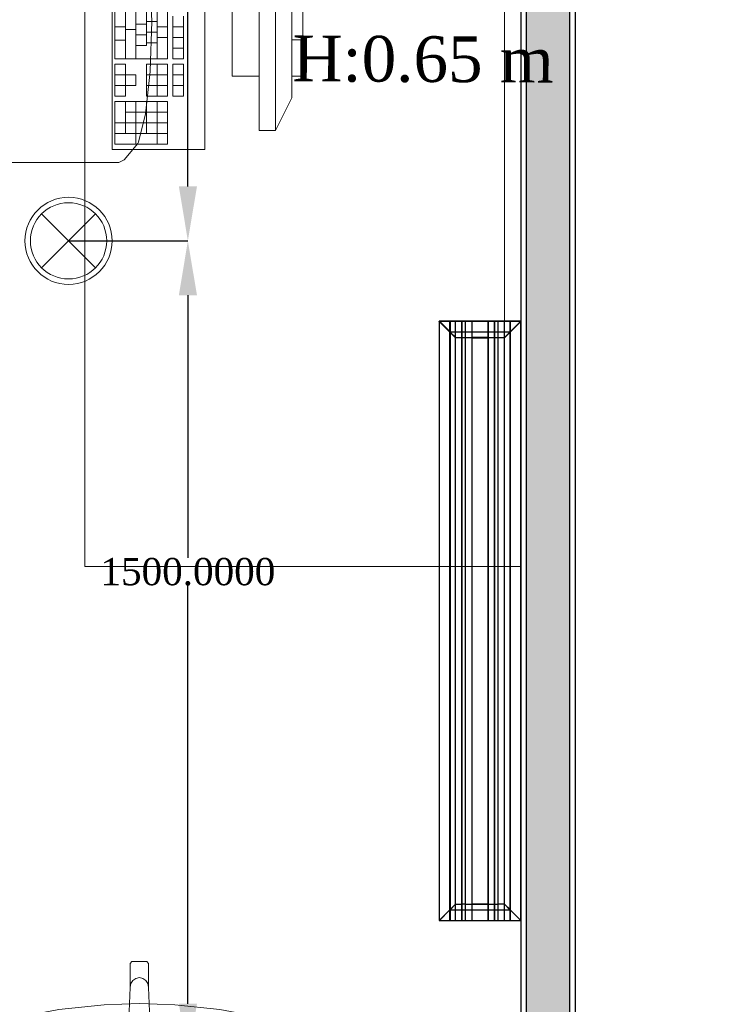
# Model space of a CAD drawing. Header units: millimetres. Extents: x 0 to 88385, y 0 to 41127.
# Tile 36 of 244: x 51132 to 52429, y 16987 to 18794. Entities that reach past the tile are written whole.
import ezdxf
from ezdxf import colors
from ezdxf.entities.mleader import LeaderData, LeaderLine
from ezdxf.math import Vec2, Vec3

# ---------------------------------------------------------------- set-up
doc = ezdxf.new("R2010")
doc.units = ezdxf.units.MM
doc.header["$MEASUREMENT"] = 0
for name, color, linetype in [('- განათება', 7, 'Continuous'), ('- მექანიკური ნაწილი', 7, 'Continuous'), ('- საშტეფცელო როზეტები', 7, 'Continuous'), ('Edges', 7, 'Continuous'), ('New_Structural - Bearing', 7, 'Continuous')]:
    doc.layers.add(name, color=color, linetype=linetype)
doc.layers.add('New_Interior - Furniture _Pen_No__1', color=7, linetype='Continuous', lineweight=13)
for name, color, linetype, lineweight, true_color in [('New_Interior - Lamp_Pen_No__77', 7, 'Continuous', 20, 0xffeb28), ('New_Structural - Bearing_Pen_No__5', 7, 'Continuous', 25, 0x40a5ff), ('New_Structural - Bearing_Pen_No__57', 7, 'Continuous', 25, 0xdcd214)]:
    doc.layers.add(name, color=color, linetype=linetype, lineweight=lineweight, true_color=true_color)
doc.styles.get("Standard").update_dxf_attribs({"font": 'sylfaen.ttf'})
doc.dimstyles.get("Standard").update_dxf_attribs({"dimtxt": 0.18, "dimasz": 0.18, "dimexe": 0.18, "dimexo": 0.0625, "dimgap": 0.09, "dimtad": 0, "dimtih": 1, "dimtoh": 1, "dimdec": 4, "dimzin": 0, "dimdsep": 46, "dimtxsty": 'Standard', "dimcen": 0.09, "dimadec": 0, "dimazin": 0, "dimtfac": 1, "dimtdec": 4, "dimtofl": 0, "dimtmove": 0, "dimatfit": 3, "dimfxl": 1, "dimtolj": 1, "dimtzin": 0, "dimarcsym": 0})

# ---------------------------------------------------------------- blocks, each defined once
blk = doc.blocks.new('Wall_59', base_point=(-32088.6, 20888))
at = {"layer": 'New_Structural - Bearing_Pen_No__57', "linetype": 'Continuous', "lineweight": 25, "true_color": 0xdcd214}
blk.add_hatch(color=52, dxfattribs=at).paths.add_polyline_path([(-32098.6, 12953.1), (-32098.6, 20788), (-32178.6, 20788), (-32178.6, 12953.1)])
at = {"layer": 'New_Structural - Bearing_Pen_No__5', "color": 161, "linetype": 'Continuous', "lineweight": 25, "true_color": 0x40a5ff}
for p, q in [((-32178.6, 20788), (-32178.6, 12953.1)), ((-32098.6, 12953.1), (-32098.6, 20788))]:
    blk.add_line(p, q, dxfattribs=at)
at = {"layer": 'New_Structural - Bearing_Pen_No__5', "color": 161, "linetype": 'Continuous', "lineweight": 25, "true_color": 0x40a5ff, "flags": 128}
for points in [[(-32188.6, 20788), (-32188.6, 12953.1)], [(-32088.6, 12953.1), (-32088.6, 20788)]]:
    blk.add_lwpolyline(points, dxfattribs=at)
blk = doc.blocks.new('Office Workstation Solo 27_4')
at = {"layer": 'New_Interior - Furniture _Pen_No__1', "color": 7, "linetype": 'Continuous', "lineweight": 13}
for p, q in [((-600, -400), (-800, -400)), ((-800, -400), (-800, -420)), ((-733.3, -420), (-733.3, -400)), ((-666.7, -420), (-666.7, -400)), ((-600, -420), (-600, -400)), ((-900, -450), (-840, -420)), ((-840, -420), (-560, -420)), ((-800, -420), (-600, -420)), ((-500, -450), (-560, -420)), ((-500, -450), (-900, -450)), ((-900, -450), (-900, -480)), ((-500, -480), (-500, -450)), ((-900, -480), (-500, -480)), ((-600, -480), (-800, -480)), ((-800, -480), (-800, -530)), ((-600, -530), (-600, -480)), ((-800, -530), (-600, -530)), ((-905.6, -619.1), (-925.2, -619.1)), ((-925.2, -619.1), (-925.2, -638.5)), ((-905.6, -638.5), (-905.6, -619.1)), ((-807.7, -619.1), (-886, -619.1)), ((-886, -619.1), (-886, -638.5)), ((-866.5, -638.5), (-866.5, -619.1)), ((-846.9, -638.5), (-846.9, -619.1)), ((-827.3, -638.5), (-827.3, -619.1)), ((-807.7, -638.5), (-807.7, -619.1)), ((-719.6, -619.1), (-797.9, -619.1)), ((-797.9, -619.1), (-797.9, -638.5)), ((-778.3, -638.5), (-778.3, -619.1)), ((-758.8, -638.5), (-758.8, -619.1)), ((-739.2, -638.5), (-739.2, -619.1)), ((-719.6, -638.5), (-719.6, -619.1)), ((-631.5, -619.1), (-709.8, -619.1)), ((-709.8, -619.1), (-709.8, -638.5)), ((-690.2, -638.5), (-690.2, -619.1)), ((-670.6, -638.5), (-670.6, -619.1)), ((-651, -638.5), (-651, -619.1)), ((-631.5, -638.5), (-631.5, -619.1)), ((-562.9, -619.1), (-621.7, -619.1)), ((-621.7, -619.1), (-621.7, -638.5)), ((-602.1, -638.5), (-602.1, -619.1)), ((-582.5, -638.5), (-582.5, -619.1)), ((-562.9, -638.5), (-562.9, -619.1)), ((-925.2, -638.5), (-905.6, -638.5)), ((-631.5, -648.2), (-925.2, -648.2)), ((-925.2, -648.2), (-925.2, -745.2)), ((-905.6, -667.6), (-905.6, -648.2)), ((-886, -638.5), (-807.7, -638.5)), ((-886, -667.6), (-886, -648.2)), ((-866.5, -667.6), (-866.5, -648.2)), ((-846.9, -667.6), (-846.9, -648.2)), ((-827.3, -667.6), (-827.3, -648.2)), ((-807.7, -667.6), (-807.7, -648.2)), ((-797.9, -638.5), (-719.6, -638.5)), ((-788.1, -667.6), (-788.1, -648.2)), ((-768.5, -667.6), (-768.5, -648.2)), ((-749, -667.6), (-749, -648.2)), ((-729.4, -667.6), (-729.4, -648.2)), ((-709.8, -638.5), (-631.5, -638.5)), ((-709.8, -667.6), (-709.8, -648.2)), ((-690.2, -667.6), (-690.2, -648.2)), ((-670.6, -667.6), (-670.6, -648.2)), ((-631.5, -745.2), (-631.5, -648.2)), ((-621.7, -638.5), (-562.9, -638.5)), ((-562.9, -648.2), (-621.7, -648.2)), ((-621.7, -648.2), (-621.7, -687)), ((-602.1, -687), (-602.1, -648.2)), ((-582.5, -687), (-582.5, -648.2)), ((-562.9, -687), (-562.9, -648.2)), ((-474.8, -648.2), (-553.1, -648.2)), ((-553.1, -648.2), (-553.1, -745.2)), ((-533.5, -725.8), (-533.5, -648.2)), ((-514, -745.2), (-514, -648.2)), ((-494.4, -745.2), (-494.4, -648.2)), ((-474.8, -745.2), (-474.8, -648.2)), ((-925.2, -667.6), (-631.5, -667.6)), ((-895.8, -687), (-895.8, -667.6)), ((-876.3, -687), (-876.3, -667.6)), ((-856.7, -687), (-856.7, -667.6)), ((-837.1, -687), (-837.1, -667.6)), ((-817.5, -687), (-817.5, -667.6)), ((-797.9, -687), (-797.9, -667.6)), ((-778.3, -687), (-778.3, -667.6)), ((-758.8, -687), (-758.8, -667.6)), ((-739.2, -687), (-739.2, -667.6)), ((-719.6, -687), (-719.6, -667.6)), ((-700, -687), (-700, -667.6)), ((-680.4, -687), (-680.4, -667.6)), ((-660.8, -687), (-660.8, -667.6)), ((-621.7, -667.6), (-562.9, -667.6)), ((-553.1, -667.6), (-474.8, -667.6)), ((-791.6, -680.4), (-869.2, -688.9)), ((-790.4, -680.3), (-791.6, -680.4)), ((-700, -677.3), (-790.4, -680.3)), ((-700, -677.3), (-609.6, -680.3)), ((-609.6, -680.3), (-608.4, -680.4)), ((-608.4, -680.4), (-530.8, -688.9)), ((-923.5, -702.6), (-953.7, -727.7)), ((-925.2, -687), (-655.9, -687)), ((-921.1, -701.6), (-923.5, -702.6)), ((-869.2, -688.9), (-921.1, -701.6)), ((-890.9, -706.4), (-890.9, -687)), ((-871.4, -706.4), (-871.4, -687)), ((-851.8, -706.4), (-851.8, -687)), ((-832.2, -706.4), (-832.2, -687)), ((-812.6, -706.4), (-812.6, -687)), ((-793, -706.4), (-793, -687)), ((-773.4, -706.4), (-773.4, -687)), ((-753.9, -706.4), (-753.9, -687)), ((-734.3, -706.4), (-734.3, -687)), ((-714.7, -706.4), (-714.7, -687)), ((-695.1, -706.4), (-695.1, -687)), ((-675.5, -706.4), (-675.5, -687)), ((-655.9, -706.4), (-655.9, -687)), ((-621.7, -687), (-562.9, -687)), ((-553.1, -687), (-494.4, -687)), ((-530.8, -688.9), (-478.9, -701.6)), ((-478.9, -701.6), (-476.5, -702.6)), ((-476.5, -702.6), (-446.3, -727.7)), ((-925.2, -706.4), (-631.5, -706.4)), ((-900.7, -725.8), (-900.7, -706.4)), ((-881.1, -725.8), (-881.1, -706.4)), ((-861.6, -725.8), (-861.6, -706.4)), ((-842, -725.8), (-842, -706.4)), ((-822.4, -725.8), (-822.4, -706.4)), ((-802.8, -725.8), (-802.8, -706.4)), ((-783.2, -725.8), (-783.2, -706.4)), ((-763.6, -725.8), (-763.6, -706.4)), ((-744.1, -725.8), (-744.1, -706.4)), ((-724.5, -725.8), (-724.5, -706.4)), ((-704.9, -725.8), (-704.9, -706.4)), ((-685.3, -725.8), (-685.3, -706.4)), ((-582.5, -706.4), (-602.1, -706.4)), ((-602.1, -706.4), (-602.1, -725.8)), ((-582.5, -725.8), (-582.5, -706.4)), ((-553.1, -706.4), (-474.8, -706.4)), ((-953.7, -727.7), (-958.9, -737.9)), ((-958.9, -737.9), (-958.9, -774.7)), ((-925.2, -725.8), (-631.5, -725.8)), ((-890.9, -745.2), (-890.9, -725.8)), ((-868.9, -745.2), (-868.9, -725.8)), ((-846.9, -745.2), (-846.9, -725.8)), ((-739.2, -745.2), (-739.2, -725.8)), ((-714.7, -745.2), (-714.7, -725.8)), ((-690.2, -745.2), (-690.2, -725.8)), ((-665.7, -745.2), (-665.7, -725.8)), ((-602.1, -725.8), (-621.7, -725.8)), ((-621.7, -725.8), (-621.7, -745.2)), ((-602.1, -745.2), (-602.1, -725.8)), ((-602.1, -725.8), (-582.5, -725.8)), ((-562.9, -725.8), (-582.5, -725.8)), ((-582.5, -745.2), (-582.5, -725.8)), ((-562.9, -745.2), (-562.9, -725.8)), ((-553.1, -725.8), (-494.4, -725.8)), ((-446.3, -727.7), (-441.1, -737.9)), ((-441.1, -737.9), (-441.1, -774.7)), ((-925.2, -745.2), (-631.5, -745.2)), ((-621.7, -745.2), (-562.9, -745.2)), ((-553.1, -745.2), (-474.8, -745.2)), ((-958.9, -774.7), (-958.9, -817.5)), ((-441.1, -774.7), (-441.1, -817.5)), ((-958.9, -817.5), (-958.9, -1065.6)), ((-441.1, -817.5), (-441.1, -1065.6)), ((-958.9, -1065.6), (-1007.8, -1084.2)), ((-958.9, -1106.3), (-958.9, -1065.6)), ((-441.1, -1106.3), (-441.1, -1065.6)), ((-441.1, -1065.6), (-392.2, -1084.2)), ((-1047.8, -1097.8), (-1050, -1102.2)), ((-1050, -1102.2), (-1041.6, -1129.2)), ((-1007.8, -1084.2), (-1047.8, -1097.8)), ((-1017.7, -1093.1), (-1019.6, -1099.7)), ((-1019.6, -1099.7), (-1018.8, -1106.6)), ((-1013.6, -1087.6), (-1017.7, -1093.1)), ((-1007.8, -1084.2), (-1013.6, -1087.6)), ((-392.2, -1084.2), (-386.4, -1087.6)), ((-392.2, -1084.2), (-352.2, -1097.8)), ((-386.4, -1087.6), (-382.3, -1093.1)), ((-382.3, -1093.1), (-380.4, -1099.7)), ((-380.4, -1099.7), (-381.2, -1106.6)), ((-350, -1102.2), (-358.4, -1129.2)), ((-352.2, -1097.8), (-350, -1102.2)), ((-1037.3, -1131.5), (-997.3, -1118)), ((-1018.8, -1106.6), (-1015.5, -1112.6)), ((-1015.5, -1112.6), (-1010.3, -1116.9)), ((-1010.3, -1116.9), (-1003.9, -1118.8)), ((-1003.9, -1118.8), (-997.3, -1118)), ((-997.3, -1118), (-958.7, -1106.5)), ((-958.9, -1106.3), (-958.7, -1106.5)), ((-958.7, -1106.5), (-939.2, -1139.6)), ((-441.3, -1106.5), (-460.8, -1139.6)), ((-441.1, -1106.3), (-441.3, -1106.5)), ((-402.7, -1118), (-441.3, -1106.5)), ((-396.1, -1118.8), (-402.7, -1118)), ((-362.7, -1131.5), (-402.7, -1118)), ((-389.7, -1116.9), (-396.1, -1118.8)), ((-384.5, -1112.6), (-389.7, -1116.9)), ((-381.2, -1106.6), (-384.5, -1112.6)), ((-1041.6, -1129.2), (-1037.3, -1131.5)), ((-358.4, -1129.2), (-362.7, -1131.5)), ((-939.2, -1139.6), (-883, -1167.8)), ((-460.8, -1139.6), (-517, -1167.8)), ((-883, -1167.8), (-799.1, -1186.6)), ((-517, -1167.8), (-600.9, -1186.6)), ((-942.4, -1179.4), (-950, -1193.1)), ((-922.9, -1175.7), (-942.4, -1179.4)), ((-890.3, -1178.8), (-922.9, -1175.7)), ((-839.1, -1185.7), (-890.3, -1178.8)), ((-781.6, -1191.3), (-839.1, -1185.7)), ((-799.1, -1186.6), (-756.8, -1189.4)), ((-700, -1194), (-781.6, -1191.3)), ((-756.8, -1189.4), (-700, -1193.2)), ((-756.8, -1189.4), (-756.8, -1235.4)), ((-643.2, -1189.4), (-700, -1193.2)), ((-700, -1194), (-618.4, -1191.3)), ((-600.9, -1186.6), (-643.2, -1189.4)), ((-643.2, -1189.4), (-643.2, -1235.4)), ((-618.4, -1191.3), (-560.9, -1185.7)), ((-560.9, -1185.7), (-509.7, -1178.8)), ((-509.7, -1178.8), (-477.1, -1175.7)), ((-477.1, -1175.7), (-457.6, -1179.4)), ((-457.6, -1179.4), (-450, -1193.1)), ((-950, -1193.1), (-946.2, -1235.9)), ((-450, -1193.1), (-453.8, -1235.9)), ((-942.8, -1223.4), (-947, -1220.2)), ((-935.7, -1229.5), (-942.8, -1223.4)), ((-464.3, -1229.5), (-457.2, -1223.4)), ((-457.2, -1223.4), (-453, -1220.2)), ((-946.2, -1235.9), (-934.3, -1251.5)), ((-925.5, -1236.8), (-935.7, -1229.5)), ((-912.3, -1248.7), (-925.5, -1236.8)), ((-756.8, -1235.4), (-756.8, -1270.9)), ((-643.2, -1235.4), (-643.2, -1270.9)), ((-487.7, -1248.7), (-474.5, -1236.8)), ((-474.5, -1236.8), (-464.3, -1229.5)), ((-453.8, -1235.9), (-465.7, -1251.5)), ((-934.3, -1251.5), (-899.3, -1275.3)), ((-897.4, -1257.8), (-912.3, -1248.7)), ((-874.4, -1265.3), (-897.4, -1257.8)), ((-525.6, -1265.3), (-502.6, -1257.8)), ((-502.6, -1257.8), (-487.7, -1248.7)), ((-465.7, -1251.5), (-500.7, -1275.3)), ((-899.3, -1275.3), (-876.8, -1283.9)), ((-845.1, -1271.1), (-874.4, -1265.3)), ((-811.3, -1275.5), (-845.1, -1271.1)), ((-774.6, -1278.5), (-811.3, -1275.5)), ((-736.9, -1280.3), (-774.6, -1278.5)), ((-756.8, -1270.9), (-719.1, -1270.9)), ((-700, -1280.8), (-736.9, -1280.3)), ((-719.1, -1270.9), (-700, -1270.9)), ((-719.1, -1270.9), (-717, -1330)), ((-680.9, -1270.9), (-700, -1270.9)), ((-700, -1280.8), (-663.1, -1280.3)), ((-680.9, -1270.9), (-683, -1330)), ((-643.2, -1270.9), (-680.9, -1270.9)), ((-663.1, -1280.3), (-625.4, -1278.5)), ((-625.4, -1278.5), (-588.7, -1275.5)), ((-588.7, -1275.5), (-554.9, -1271.1)), ((-554.9, -1271.1), (-525.6, -1265.3)), ((-500.7, -1275.3), (-523.2, -1283.9)), ((-876.8, -1283.9), (-847.6, -1289.6)), ((-847.6, -1289.6), (-764.9, -1297.9)), ((-764.9, -1297.9), (-700, -1300.5)), ((-635.1, -1297.9), (-700, -1300.5)), ((-552.4, -1289.6), (-635.1, -1297.9)), ((-523.2, -1283.9), (-552.4, -1289.6)), ((-717, -1330), (-715.7, -1336.8)), ((-717, -1330), (-717, -1373.8)), ((-715.7, -1336.8), (-712.1, -1342.6)), ((-684.3, -1336.8), (-687.9, -1342.6)), ((-683, -1330), (-684.3, -1336.8)), ((-683, -1330), (-683, -1373.8)), ((-712.1, -1342.6), (-706.5, -1346.4)), ((-706.5, -1346.4), (-700, -1347.8)), ((-693.5, -1346.4), (-700, -1347.8)), ((-687.9, -1342.6), (-693.5, -1346.4)), ((-717, -1373.8), (-713.6, -1377.3)), ((-713.6, -1377.3), (-700, -1377.3)), ((-686.4, -1377.3), (-700, -1377.3)), ((-683, -1373.8), (-686.4, -1377.3))]:
    blk.add_line(p, q, dxfattribs=at)
at = {"layer": 'New_Interior - Furniture _Pen_No__1', "color": 7, "linetype": 'Continuous', "lineweight": 13, "flags": 128}
for points in [[(0, 0), (-1400, 0), (-1400, -800), (0, -800)], [(-1400, 0), (-1400, -30), (0, -30), (0, 0)], [(-935, -580), (-935, -750), (-465, -750), (-465, -580)]]:
    blk.add_lwpolyline(points, close=True, dxfattribs=at)
blk = doc.blocks.new('Office Workstation Solo 27_5')
at = {"layer": 'New_Interior - Furniture _Pen_No__1', "color": 7, "linetype": 'Continuous', "lineweight": 13}
for p, q in [((-900, -400), (-1100, -400)), ((-966.7, -420), (-966.7, -400)), ((-900, -420), (-900, -400)), ((-1140, -420), (-860, -420)), ((-1100, -420), (-900, -420)), ((-800, -450), (-860, -420)), ((-800, -450), (-1200, -450)), ((-800, -480), (-800, -450)), ((-1200, -480), (-800, -480)), ((-900, -480), (-1100, -480)), ((-900, -530), (-900, -480)), ((-1100, -530), (-900, -530)), ((-931.5, -619.1), (-1009.8, -619.1)), ((-990.2, -638.5), (-990.2, -619.1)), ((-970.6, -638.5), (-970.6, -619.1)), ((-951, -638.5), (-951, -619.1)), ((-931.5, -638.5), (-931.5, -619.1)), ((-862.9, -619.1), (-921.7, -619.1)), ((-921.7, -619.1), (-921.7, -638.5)), ((-902.1, -638.5), (-902.1, -619.1)), ((-882.5, -638.5), (-882.5, -619.1)), ((-862.9, -638.5), (-862.9, -619.1)), ((-931.5, -648.2), (-1225.2, -648.2)), ((-1009.8, -638.5), (-931.5, -638.5)), ((-990.2, -667.6), (-990.2, -648.2)), ((-970.6, -667.6), (-970.6, -648.2)), ((-931.5, -745.2), (-931.5, -648.2)), ((-921.7, -638.5), (-862.9, -638.5)), ((-862.9, -648.2), (-921.7, -648.2)), ((-921.7, -648.2), (-921.7, -687)), ((-902.1, -687), (-902.1, -648.2)), ((-882.5, -687), (-882.5, -648.2)), ((-862.9, -687), (-862.9, -648.2)), ((-774.8, -648.2), (-853.1, -648.2)), ((-853.1, -648.2), (-853.1, -745.2)), ((-833.5, -725.8), (-833.5, -648.2)), ((-814, -745.2), (-814, -648.2)), ((-794.4, -745.2), (-794.4, -648.2)), ((-774.8, -745.2), (-774.8, -648.2)), ((-1225.2, -667.6), (-931.5, -667.6)), ((-1000, -687), (-1000, -667.6)), ((-980.4, -687), (-980.4, -667.6)), ((-960.8, -687), (-960.8, -667.6)), ((-921.7, -667.6), (-862.9, -667.6)), ((-853.1, -667.6), (-774.8, -667.6)), ((-1000, -677.3), (-1090.4, -680.3)), ((-1000, -677.3), (-909.6, -680.3)), ((-909.6, -680.3), (-908.4, -680.4)), ((-908.4, -680.4), (-830.8, -688.9)), ((-1225.2, -687), (-955.9, -687)), ((-995.1, -706.4), (-995.1, -687)), ((-975.5, -706.4), (-975.5, -687)), ((-955.9, -706.4), (-955.9, -687)), ((-921.7, -687), (-862.9, -687)), ((-853.1, -687), (-794.4, -687)), ((-830.8, -688.9), (-778.9, -701.6)), ((-778.9, -701.6), (-776.5, -702.6)), ((-776.5, -702.6), (-746.3, -727.7)), ((-1225.2, -706.4), (-931.5, -706.4)), ((-985.3, -725.8), (-985.3, -706.4)), ((-882.5, -706.4), (-902.1, -706.4)), ((-902.1, -706.4), (-902.1, -725.8)), ((-882.5, -725.8), (-882.5, -706.4)), ((-853.1, -706.4), (-774.8, -706.4)), ((-1225.2, -725.8), (-931.5, -725.8)), ((-990.2, -745.2), (-990.2, -725.8)), ((-965.7, -745.2), (-965.7, -725.8)), ((-902.1, -725.8), (-921.7, -725.8)), ((-921.7, -725.8), (-921.7, -745.2)), ((-902.1, -745.2), (-902.1, -725.8)), ((-902.1, -725.8), (-882.5, -725.8)), ((-862.9, -725.8), (-882.5, -725.8)), ((-882.5, -745.2), (-882.5, -725.8)), ((-862.9, -745.2), (-862.9, -725.8)), ((-853.1, -725.8), (-794.4, -725.8)), ((-746.3, -727.7), (-741.1, -737.9)), ((-741.1, -737.9), (-741.1, -774.7)), ((-1225.2, -745.2), (-931.5, -745.2)), ((-921.7, -745.2), (-862.9, -745.2)), ((-853.1, -745.2), (-774.8, -745.2)), ((-741.1, -774.7), (-741.1, -817.5)), ((-741.1, -817.5), (-741.1, -1065.6))]:
    blk.add_line(p, q, dxfattribs=at)
at = {"layer": 'New_Interior - Furniture _Pen_No__1', "color": 7, "linetype": 'Continuous', "lineweight": 13, "flags": 128}
for points in [[(0, 0), (-2000, 0), (-2000, -800), (0, -800)], [(-2000, 0), (-2000, -30), (0, -30), (0, 0)], [(-1235, -580), (-1235, -750), (-765, -750), (-765, -580)]]:
    blk.add_lwpolyline(points, close=True, dxfattribs=at)
blk = doc.blocks.new('lineardiffplan')
at = {"layer": 'Edges'}
for p, q in [((392.8, 274.9), (392.8, 274.6)), ((393.1, 274.9), (392.8, 274.9)), ((422.8, 244.9), (392.8, 274.9)), ((392.8, 274.6), (392.9, 274.5)), ((392.9, 125.2), (392.9, 274.5)), ((412.4, 255), (392.9, 274.5)), ((393.1, 274.9), (393.2, 274.8)), ((393.2, 274.8), (412.7, 255.3)), ((1462.8, 244.9), (1492.8, 274.9)), ((1472.9, 255.3), (1492.4, 274.8)), ((1473.2, 254.9), (1492.8, 274.5)), ((1492.4, 274.8), (1492.5, 274.9)), ((1492.8, 274.9), (1492.5, 274.9)), ((1492.8, 274.5), (1492.8, 274.9)), ((1492.8, 274.5), (1492.8, 274.5)), ((1492.8, 125.4), (1492.8, 274.5)), ((1492.8, 255.3), (392.9, 255.3)), ((392.9, 254.9), (1492.8, 254.9)), ((412.4, 144.7), (412.4, 255)), ((412.8, 254.6), (412.4, 255)), ((412.7, 255.3), (413.1, 254.9)), ((412.8, 145.1), (412.8, 254.6)), ((412.8, 254.6), (422.8, 244.6)), ((413.1, 254.9), (423.1, 244.9)), ((1472.5, 254.9), (1462.5, 244.9)), ((1462.9, 244.6), (1472.8, 254.5)), ((1472.9, 255.3), (1472.5, 254.9)), ((1472.8, 254.5), (1473.2, 254.9)), ((1472.8, 254.5), (1472.8, 145.3)), ((1473.2, 144.9), (1473.2, 254.9)), ((392.9, 244.9), (1492.8, 244.9)), ((422.8, 244.6), (422.8, 244.9)), ((422.8, 244.9), (423.1, 244.9)), ((422.8, 244.6), (422.8, 244.6)), ((422.8, 244.6), (422.8, 233.2)), ((423.1, 244.9), (423.1, 244.9)), ((1462.5, 244.9), (1462.5, 244.9)), ((1462.5, 244.9), (1462.8, 244.9)), ((1462.8, 244.9), (1462.9, 244.6)), ((1462.8, 244.5), (1462.9, 244.6)), ((1462.8, 233.2), (1462.8, 244.5)), ((392.9, 233.2), (1492.8, 233.2)), ((392.9, 233), (1492.8, 233)), ((392.9, 226.8), (1492.8, 226.8)), ((392.9, 226.5), (1492.8, 226.5)), ((422.8, 233), (422.8, 233.2)), ((422.8, 226.8), (422.8, 233)), ((422.8, 226.5), (422.8, 226.8)), ((422.8, 214.9), (422.8, 226.5)), ((1462.8, 233), (1462.8, 233.2)), ((1462.8, 226.8), (1462.8, 233)), ((1462.8, 226.5), (1462.8, 226.8)), ((1462.8, 214.9), (1462.8, 226.5)), ((392.9, 214.9), (1492.8, 214.9)), ((1492.8, 214.8), (392.9, 214.8)), ((422.4, 214.9), (422.3, 214.9)), ((422.8, 214.9), (422.4, 214.9)), ((422.8, 184.9), (422.8, 214.9)), ((423.2, 214.9), (422.8, 214.9)), ((423.2, 214.8), (422.8, 214.9)), ((423.2, 214.8), (423.2, 214.9)), ((423.2, 214.8), (423.2, 184.9)), ((1462.8, 214.9), (1462.4, 214.9)), ((1462.4, 214.9), (1462.4, 214.8)), ((1462.8, 214.9), (1462.4, 214.8)), ((1462.4, 184.9), (1462.4, 214.8)), ((1462.8, 214.9), (1462.8, 184.9)), ((1462.8, 214.9), (1463.2, 214.9)), ((1463.2, 214.9), (1463.3, 214.9)), ((1492.8, 184.9), (392.9, 184.9)), ((422.4, 184.9), (422.3, 184.9)), ((422.8, 184.9), (422.4, 184.9)), ((422.8, 184.9), (423.2, 184.9)), ((422.8, 173.2), (422.8, 184.9)), ((1462.4, 184.9), (1462.8, 184.9)), ((1462.8, 173.2), (1462.8, 184.9)), ((1463.2, 184.9), (1462.8, 184.9)), ((1463.2, 184.9), (1463.3, 184.9)), ((392.9, 173.2), (1492.8, 173.2)), ((392.9, 173), (1492.8, 173)), ((392.9, 166.8), (1492.8, 166.8)), ((392.9, 166.5), (1492.8, 166.5)), ((422.8, 173), (422.8, 173.2)), ((422.8, 173), (422.8, 166.8)), ((422.8, 166.5), (422.8, 166.8)), ((422.8, 155.1), (422.8, 166.5)), ((1462.8, 173), (1462.8, 173.2)), ((1462.8, 166.8), (1462.8, 173)), ((1462.8, 166.5), (1462.8, 166.8)), ((1462.8, 155.3), (1462.8, 166.5)), ((392.8, 124.9), (422.8, 154.9)), ((392.9, 154.9), (1492.8, 154.9)), ((1492.8, 144.9), (392.9, 144.9)), ((392.9, 125.2), (412.4, 144.7)), ((412.8, 145.1), (412.4, 144.7)), ((412.7, 144.5), (413.1, 144.9)), ((412.8, 145.1), (422.8, 155.1)), ((423.1, 154.8), (413.1, 144.9)), ((422.8, 154.9), (422.8, 155.1)), ((422.8, 155.1), (422.8, 155.1)), ((423.1, 154.8), (422.8, 154.9)), ((423.1, 154.8), (423.1, 154.9)), ((1462.5, 154.8), (1462.4, 154.9)), ((1462.8, 154.9), (1462.5, 154.8)), ((1462.5, 154.8), (1472.4, 144.9)), ((1462.9, 155.2), (1462.8, 155.3)), ((1462.9, 155.2), (1462.8, 154.9)), ((1462.8, 154.9), (1492.8, 124.9)), ((1472.8, 145.3), (1462.9, 155.2)), ((1472.4, 144.9), (1472.8, 144.5)), ((1473.2, 144.9), (1472.8, 145.3)), ((1473.2, 144.9), (1492.8, 125.4)), ((392.9, 144.5), (1492.8, 144.5)), ((412.7, 144.5), (393.2, 124.9)), ((1472.8, 144.5), (1492.4, 124.9)), ((392.9, 125.2), (392.8, 125.1)), ((392.8, 125.1), (392.8, 124.9)), ((392.8, 124.9), (393.1, 124.9)), ((393.2, 124.9), (393.1, 124.9)), ((1492.4, 124.9), (1492.8, 124.9)), ((1492.4, 124.9), (1492.4, 124.9)), ((1492.8, 125.3), (1492.8, 125.4)), ((1492.8, 124.9), (1492.8, 125.3))]:
    blk.add_line(p, q, dxfattribs=at)
blk.add_lwpolyline([(393.2, 274.8), (1492.8, 274.8), (1492.8, 124.9), (393.2, 124.9)], close=True, dxfattribs=at)
blk = doc.blocks.new('Recessed Spot')
at = {"layer": 'New_Interior - Lamp_Pen_No__77', "color": 2, "linetype": 'Continuous', "lineweight": 20, "true_color": 0xffeb28}
for q in [(-49.5, 49.5), (49.5, 49.5), (-49.5, -49.5), (49.5, -49.5)]:
    blk.add_line((0, 0), q, dxfattribs=at)
at = {"layer": 'New_Interior - Lamp_Pen_No__77', "color": 2, "linetype": 'Continuous', "lineweight": 20, "true_color": 0xffeb28, "flags": 128}
blk.add_lwpolyline([(80, 0, 1), (-80, 0, 1)], format="xyb", close=True, dxfattribs=at)
at = {"layer": 'New_Interior - Lamp_Pen_No__77', "color": 2, "linetype": 'Continuous', "lineweight": 20, "true_color": 0xffeb28}
blk.add_circle((0, 0), 70, dxfattribs=at)
blk = doc.blocks.new('*D839')
at = {"layer": '- განათება', "color": 0, "lineweight": -2, "transparency": 16777216}
for p, q in [((51221.8, 18388), (51440.9, 18388)), ((51440.7, 18288), (51440.7, 17806.1)), ((51440.7, 16988), (51440.7, 17754.8)), ((51221.8, 16888), (51440.9, 16888))]:
    blk.add_line(p, q, dxfattribs=at)
at = {"layer": '- განათება', "color": 0, "transparency": 16777216}
for points in [[(51424.1, 18288), (51457.4, 18288), (51440.7, 18388)], [(51424.1, 16988), (51457.4, 16988), (51440.7, 16888)]]:
    blk.add_solid(points, dxfattribs=at)
at = {"layer": 'Defpoints', "color": 0, "transparency": 16777216}
for p in [(51221.7, 18388), (51221.7, 16888), (51440.7, 16888)]:
    blk.add_point(p, dxfattribs=at)
at = {"layer": '- განათება', "color": 0, "transparency": 16777216, "insert": (51440.7, 17780.4), "char_height": 50, "attachment_point": 5}
blk.add_mtext('\\A1;{\\fSylfaen|b0|i0|c0|p18;1500.0000}', dxfattribs=at)
blk = doc.blocks.new('*D840')
at = {"layer": '- განათება', "color": 0, "lineweight": -2, "transparency": 16777216}
for p, q in [((51221.8, 19888), (51440.9, 19888)), ((51440.7, 19788), (51440.7, 19306.1)), ((51440.7, 18488), (51440.7, 19254.8)), ((51221.8, 18388), (51440.9, 18388))]:
    blk.add_line(p, q, dxfattribs=at)
at = {"layer": '- განათება', "color": 0, "transparency": 16777216}
for points in [[(51424.1, 19788), (51457.4, 19788), (51440.7, 19888)], [(51424.1, 18488), (51457.4, 18488), (51440.7, 18388)]]:
    blk.add_solid(points, dxfattribs=at)
at = {"layer": 'Defpoints', "color": 0, "transparency": 16777216}
for p in [(51221.7, 19888), (51221.7, 18388), (51440.7, 18388)]:
    blk.add_point(p, dxfattribs=at)
at = {"layer": '- განათება', "color": 0, "transparency": 16777216, "insert": (51440.7, 19280.4), "char_height": 50, "attachment_point": 5}
blk.add_mtext('\\A1;{\\fSylfaen|b0|i0|c0|p18;1500.0000}', dxfattribs=at)

msp = doc.modelspace()

# ---------------------------------------------------------------- block references
at = {"layer": '- განათება', "color": 2, "linetype": 'Continuous', "lineweight": 20, "true_color": 0xffeb28, "zscale": 1000}
msp.add_blockref('Recessed Spot', (51221.73497, 18387.98097), dxfattribs=at)
at = {"layer": '- მექანიკური ნაწილი', "xscale": -1, "rotation": 270}
msp.add_blockref('lineardiffplan', (51776.94728, 16747.67241), dxfattribs=at)
at = {"layer": 'New_Interior - Furniture _Pen_No__1', "color": 7, "linetype": 'Continuous', "lineweight": 13, "zscale": 1000}
for name, p, rotation in [('Office Workstation Solo 27_5', (52051.73497, 17790.35375), 270), ('Office Workstation Solo 27_4', (50651.73497, 15687.98097), 180)]:
    msp.add_blockref(name, p, dxfattribs=dict(at, rotation=rotation))
at = {"layer": 'New_Structural - Bearing', "color": 7, "lineweight": 35}
msp.add_blockref('Wall_59', (52151.73497, 20887.98097), dxfattribs=at)

# ---------------------------------------------------------------- texts
at = {"layer": '- საშტეფცელო როზეტები', "color": 5, "insert": (52112.20088, 18762.34374), "char_height": 83.9644685, "attachment_point": 3, "rotation": 359.68932566}
msp.add_mtext_dynamic_manual_height_columns('{\\fSylfaen|b0|i0|c0|p18;H:0.65 m}', width=710.9466492, gutter_width=1.70068, heights=[0], dxfattribs=at)

# ---------------------------------------------------------------- dimensions: what is measured, and where the dimension line sits
at = {"layer": '- განათება', "color": 1}
for base, p1, p2, picture, middle in [((51440.72907, 18387.98097), (51221.73497, 19887.98097), (51221.73497, 18387.98097), '*D840', (51440.72907, 19280.41604)), ((51440.72907, 16887.98097), (51221.73497, 18387.98097), (51221.73497, 16887.98097), '*D839', (51440.72907, 17780.41604))]:
    dim = msp.add_linear_dim(base=base, p1=p1, p2=p2, angle=270, text='{\\fSylfaen|b0|i0|c0|p18;<>}', dimstyle='Standard', override={"dimtxt": 50, "dimasz": 100}, dxfattribs=at)
    dim.commit()
    dim.dimension.update_dxf_attribs({"geometry": picture, "text_midpoint": middle, "dimtype": 160})

# ---------------------------------------------------------------- leaders
at = {"color": 5}
ml = msp.add_multileader_mtext('Standard', dxfattribs=at)
ml.set_content('ნეოტეკის  ფარი', color=5)
ml.set_leader_properties()
ml.build(insert=Vec2(0, 0))
ml.multileader.update_dxf_attribs({"text_right_attachment_type": 6, "dogleg_length": 50, "arrow_head_size": 100})
ctx = ml.context
ctx.base_point, ctx.char_height, ctx.arrow_head_size, ctx.landing_gap_size, ctx.plane_origin = Vec3(50468.91, 32218.71661), 100, 100, 0.09, Vec3(56312.8393, 27064.407)
ctx.right_attachment = 6
notes = []
notes.append((ctx, [(0, (0, 0, 0), (0, 0), (1, 0), 1, [])]))
ctx.mtext.insert, ctx.mtext.width, ctx.mtext.flow_direction = Vec3(50469, 32288.46183), 1402.7684334, 5
ml = msp.add_multileader_mtext('Standard', dxfattribs=at)
ml.set_content('ნეოტეკის \\Pრეკი', color=5)
ml.set_leader_properties()
ml.build(insert=Vec2(0, 0))
ml.multileader.update_dxf_attribs({"text_right_attachment_type": 6, "dogleg_length": 50, "arrow_head_size": 100})
ctx = ml.context
ctx.base_point, ctx.char_height, ctx.arrow_head_size, ctx.landing_gap_size, ctx.plane_origin = Vec3(52433.92127, 31594.41315), 100, 100, 0.09, Vec3(58277.85057, 26439.85585)
ctx.right_attachment = 6
notes.append((ctx, [(0, (0, 0, 0), (0, 0), (1, 0), 1, [])]))
ctx.mtext.insert, ctx.mtext.width, ctx.mtext.flow_direction = Vec3(52434.01127, 31663.91068), 1402.7684334, 5
ml = msp.add_multileader_mtext('Standard', dxfattribs=at)
ml.set_content('ნეოტეკის ფარი', color=5)
ml.set_leader_properties()
ml.build(insert=Vec2(0, 0))
ml.multileader.update_dxf_attribs({"text_right_attachment_type": 6, "dogleg_length": 50, "arrow_head_size": 100})
ctx = ml.context
ctx.base_point, ctx.char_height, ctx.arrow_head_size, ctx.landing_gap_size, ctx.plane_origin, ctx.plane_x_axis, ctx.plane_y_axis = Vec3(52750.59611, 30623.37284), 100, 100, 0.09, Vec3(48445.57174, 24617.92422), Vec3(0, -1), Vec3(1, 0)
ctx.right_attachment = 6
notes.append((ctx, [(0, (0, 0, 0), (0, 0), (1, 0), 1, [])]))
ctx.mtext.insert, ctx.mtext.text_direction, ctx.mtext.rotation, ctx.mtext.width, ctx.mtext.flow_direction = Vec3(52820.34133, 30623.28284), Vec3(0, -1), 4.7123889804, 1402.7684334, 5
ml = msp.add_multileader_mtext('Standard', dxfattribs=at)
ml.set_content('ელ. ფარების ადგილი', color=5)
ml.set_leader_properties()
ml.build(insert=Vec2(0, 0))
ml.multileader.update_dxf_attribs({"text_right_attachment_type": 6, "dogleg_length": 50, "arrow_head_size": 100})
ctx = ml.context
ctx.base_point, ctx.char_height, ctx.arrow_head_size, ctx.landing_gap_size, ctx.plane_origin = Vec3(52207.87269, 28518.35488), 100, 100, 0.09, Vec3(58051.80199, 23364.78837)
ctx.right_attachment = 6
notes.append((ctx, [(0, (0, 0, 0), (0, 0), (1, 0), 1, [])]))
ctx.mtext.insert, ctx.mtext.width, ctx.mtext.flow_direction = Vec3(52207.96269, 28588.8432), 1402.7684334, 5
for ctx, leaders in notes:
    for number, flags, end, landing, length, lines in leaders:
        leader = LeaderData()
        leader.index, (leader.has_last_leader_line, leader.has_dogleg_vector, leader.attachment_direction) = number, flags
        leader.last_leader_point, leader.dogleg_vector, leader.dogleg_length = Vec3(end), Vec3(landing), length
        for number, points, colour, breaks in lines:
            line = LeaderLine()
            line.index, line.vertices, line.color, line.breaks = number, Vec3.list(points), colors.encode_raw_color(colour), breaks
            leader.lines.append(line)
        ctx.leaders.append(leader)

doc.saveas('drawing.dxf')
